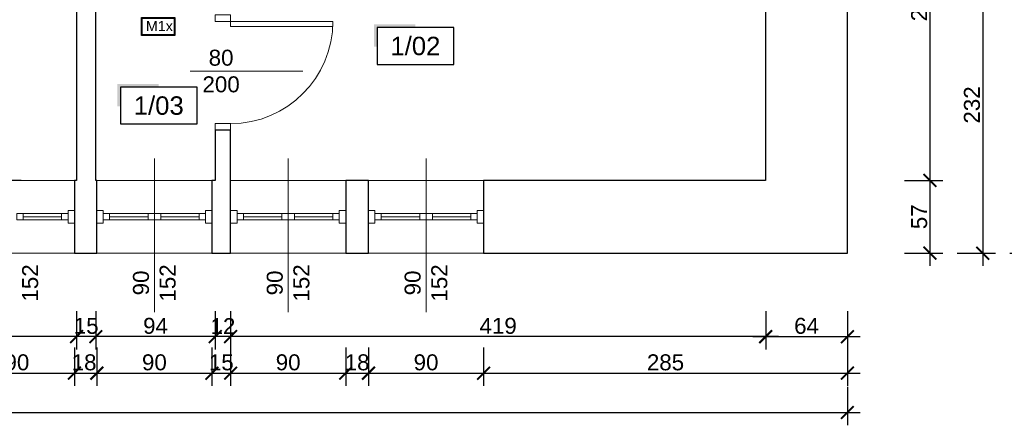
# Model space of a CAD drawing. Header units: millimetres. Extents: x 2709036 to 2756280, y 168165 to 192362.
# Tile 128 of 192: x 2721265 to 2722035, y 190566 to 190884. Entities that reach past the tile are written whole.
import ezdxf
from ezdxf.enums import TextEntityAlignment as Align

# ---------------------------------------------------------------- set-up
doc = ezdxf.new("R2010")
doc.units = ezdxf.units.MM
doc.header["$MEASUREMENT"] = 0
doc.linetypes.add('HIDDEN2', pattern=[4.7625, 3.175, -1.5875])
doc.layers.add('6 - OPISY', color=7, linetype='Continuous')
doc.layers.add('Oświetlenie awaryjne', color=1, linetype='Continuous')
for name, color, linetype, lineweight in [('__MAZ_OPIS_STOLARKA', 7, 'Continuous', 0), ('__MAZ_SCHODY', 7, 'Continuous', 0), ('__MAZ_STOLARKA DRZWIOWA ISTN', 7, 'Continuous', 9), ('__MAZ_STOLARKA OKIENNA', 7, 'Continuous', 9), ('__MAZ_WYMIARY', 7, 'Continuous', 9), ('__MAZ_ŚCIANY ISTNIEJĄCE', 7, 'Continuous', 30)]:
    doc.layers.add(name, color=color, linetype=linetype, lineweight=lineweight)
doc.styles.add('Arial', font='arial.ttf')
doc.styles.add('Dimensions', font='arial.ttf')
doc.styles.add('Malanow_1_100', font='isocpeur.ttf')
doc.styles.get("Standard").update_dxf_attribs({"font": 'arial.ttf'})
doc.styles.add('styl1', font='arial.ttf')
doc.dimstyles.new('100', dxfattribs={"dimtxt": 10, "dimasz": 10, "dimexe": 18, "dimexo": 15, "dimgap": 9, "dimtad": 1, "dimdec": 1, "dimrnd": 0.5, "dimdsep": 46, "dimtxsty": 'Dimensions', "dimblk": 'ARCHTICK', "dimcen": 9, "dimdle": 10, "dimadec": 1, "dimazin": 2, "dimtfac": 1, "dimtdec": 4, "dimtofl": 0, "dimtmove": 2, "dimatfit": 3, "dimfxl": 1, "dimtolj": 1, "dimtzin": 0, "dimarcsym": 0})

# ---------------------------------------------------------------- blocks, each defined once
blk = doc.blocks.new('*U9')
at = {"ltscale": 10}
blk.add_hatch(color=256, dxfattribs=at).paths.add_polyline_path([(0, 26), (-25, 26), (-27, 26), (-27, 11.46), (-25, 11.46), (-25, 24), (0, 24)])
blk.add_lwpolyline([(-25, 0), (25, 0), (25, 24), (-25, 24)], close=True, dxfattribs=at)
at = {"layer": '6 - OPISY'}
for tag, p in [('NRPOM', (0, 6)), ('WYSPOM', (3.39, -15.66))]:
    blk.add_attdef(tag, text='', height=12, dxfattribs=at).set_placement(p, align=Align.CENTER)
blk = doc.blocks.new('_ArchTick')
at = {"color": 0, "linetype": 'ByBlock', "const_width": 0.15}
blk.add_lwpolyline([(-0.5, -0.5), (0.5, 0.5)], dxfattribs=at)
blk = doc.blocks.new('*D763')
at = {"layer": '__MAZ_WYMIARY', "color": 0, "lineweight": -2}
for p, q in [((2721245.83, 190748.08), (2721245.83, 191074.46)), ((2721265.83, 191064.46), (2721235.83, 191064.46)), ((2721265.83, 190758.08), (2721235.83, 190758.08))]:
    blk.add_line(p, q, dxfattribs=at)
at = {"layer": 'Defpoints', "color": 0, "lineweight": 30}
for p in [(2721245.83, 191064.46), (2721309.3, 191064.46), (2721309.3, 190758.08)]:
    blk.add_point(p, dxfattribs=at)
at = {"layer": '__MAZ_WYMIARY', "color": 0, "lineweight": -2, "xscale": 10, "yscale": 10, "zscale": 10}
for p, rotation in [((2721245.83, 191064.46), 90), ((2721245.83, 190758.08), 270)]:
    blk.add_blockref('_ArchTick', p, dxfattribs=dict(at, rotation=rotation))
at = {"layer": '__MAZ_WYMIARY', "color": 0, "lineweight": 5, "insert": (2721237.45, 190911.27), "char_height": 12.5, "attachment_point": 5, "rotation": 90, "style": 'Arial'}
blk.add_mtext('\\A1;307', dxfattribs=at)
blk = doc.blocks.new('*D1125')
at = {"layer": '__MAZ_WYMIARY', "color": 0, "lineweight": -2}
for p, q in [((2721976.84, 191046.08), (2721976.84, 190748.08)), ((2721956.84, 191036.08), (2721986.84, 191036.08)), ((2721956.84, 190758.08), (2721986.84, 190758.08))]:
    blk.add_line(p, q, dxfattribs=at)
at = {"layer": 'Defpoints', "color": 0, "lineweight": 30}
for p in [(2721848.43, 191036.08), (2721848.3, 190758.08), (2721976.84, 190758.08)]:
    blk.add_point(p, dxfattribs=at)
at = {"layer": '__MAZ_WYMIARY', "color": 0, "lineweight": -2, "xscale": 10, "yscale": 10, "zscale": 10}
for p, rotation in [((2721976.84, 191036.08), 90), ((2721976.84, 190758.08), 270)]:
    blk.add_blockref('_ArchTick', p, dxfattribs=dict(at, rotation=rotation))
at = {"layer": '__MAZ_WYMIARY', "color": 0, "lineweight": 5, "insert": (2721968.45, 190897.08), "char_height": 12.5, "attachment_point": 5, "rotation": 90, "style": 'Arial'}
blk.add_mtext('\\A1;278', dxfattribs=at)
blk = doc.blocks.new('*D1126')
at = {"layer": '__MAZ_WYMIARY', "color": 0, "lineweight": -2}
for p, q in [((2721976.84, 190768.08), (2721976.84, 190691.08)), ((2721956.84, 190758.08), (2721986.84, 190758.08)), ((2721956.84, 190701.08), (2721986.84, 190701.08))]:
    blk.add_line(p, q, dxfattribs=at)
at = {"layer": 'Defpoints', "color": 0, "lineweight": 30}
for p in [(2721848.37, 190758.08), (2721848.37, 190701.08), (2721976.84, 190701.08)]:
    blk.add_point(p, dxfattribs=at)
at = {"layer": '__MAZ_WYMIARY', "color": 0, "lineweight": -2, "xscale": 10, "yscale": 10, "zscale": 10}
for p, rotation in [((2721976.84, 190758.08), 90), ((2721976.84, 190701.08), 270)]:
    blk.add_blockref('_ArchTick', p, dxfattribs=dict(at, rotation=rotation))
at = {"layer": '__MAZ_WYMIARY', "color": 0, "lineweight": 5, "insert": (2721968.48, 190729.58), "char_height": 12.5, "attachment_point": 5, "rotation": 90, "style": 'Arial'}
blk.add_mtext('\\A1;57', dxfattribs=at)
blk = doc.blocks.new('*D1137')
at = {"layer": '__MAZ_WYMIARY', "color": 0, "lineweight": -2}
for p, q in [((2722018.16, 190943.03), (2722018.16, 190691.08)), ((2721998.16, 190933.03), (2722028.16, 190933.03)), ((2721998.16, 190701.08), (2722028.16, 190701.08))]:
    blk.add_line(p, q, dxfattribs=at)
at = {"layer": 'Defpoints', "color": 0, "lineweight": 30}
for p in [(2721912.3, 190933.03), (2721912.3, 190701.08), (2722018.16, 190701.08)]:
    blk.add_point(p, dxfattribs=at)
at = {"layer": '__MAZ_WYMIARY', "color": 0, "lineweight": -2, "xscale": 10, "yscale": 10, "zscale": 10}
for p, rotation in [((2722018.16, 190933.03), 90), ((2722018.16, 190701.08), 270)]:
    blk.add_blockref('_ArchTick', p, dxfattribs=dict(at, rotation=rotation))
at = {"layer": '__MAZ_WYMIARY', "color": 0, "lineweight": 5, "insert": (2722009.77, 190817.05), "char_height": 12.5, "attachment_point": 5, "rotation": 90, "style": 'Arial'}
blk.add_mtext('\\A1;232', dxfattribs=at)
blk = doc.blocks.new('*D1138')
at = {"layer": '__MAZ_WYMIARY', "color": 0, "lineweight": -2}
for p, q in [((2722059.41, 192005.08), (2722059.41, 190691.08)), ((2722039.41, 191995.08), (2722069.41, 191995.08)), ((2722039.41, 190701.08), (2722069.41, 190701.08))]:
    blk.add_line(p, q, dxfattribs=at)
at = {"layer": 'Defpoints', "color": 0, "lineweight": 30}
for p in [(2721912.3, 191995.08), (2721912.3, 190701.08), (2722059.41, 190701.08)]:
    blk.add_point(p, dxfattribs=at)
at = {"layer": '__MAZ_WYMIARY', "color": 0, "lineweight": -2, "xscale": 10, "yscale": 10, "zscale": 10}
for p, rotation in [((2722059.41, 191995.08), 90), ((2722059.41, 190701.08), 270)]:
    blk.add_blockref('_ArchTick', p, dxfattribs=dict(at, rotation=rotation))
at = {"layer": '__MAZ_WYMIARY', "color": 0, "lineweight": 5, "insert": (2722051.03, 191348.08), "char_height": 12.5, "attachment_point": 5, "rotation": 90, "style": 'Arial'}
blk.add_mtext('\\A1;1294', dxfattribs=at)
blk = doc.blocks.new('*D1159')
at = {"layer": '__MAZ_WYMIARY', "color": 0, "lineweight": -2}
for p, q in [((2721848.37, 190655.79), (2721848.37, 190625.79)), ((2721912.3, 190655.79), (2721912.3, 190625.79)), ((2721838.37, 190635.79), (2721922.3, 190635.79))]:
    blk.add_line(p, q, dxfattribs=at)
at = {"layer": 'Defpoints', "color": 0, "lineweight": 30}
for p in [(2721848.37, 190758.08), (2721912.3, 190758.08), (2721912.3, 190635.79)]:
    blk.add_point(p, dxfattribs=at)
at = {"layer": '__MAZ_WYMIARY', "color": 0, "lineweight": -2, "xscale": 10, "yscale": 10, "zscale": 10, "rotation": 180}
blk.add_blockref('_ArchTick', (2721848.37, 190635.79), dxfattribs=at)
at = {"layer": '__MAZ_WYMIARY', "color": 0, "lineweight": -2, "xscale": 10, "yscale": 10, "zscale": 10}
blk.add_blockref('_ArchTick', (2721912.3, 190635.79), dxfattribs=at)
at = {"layer": '__MAZ_WYMIARY', "color": 0, "lineweight": 5, "insert": (2721880.33, 190644.17), "char_height": 12.5, "attachment_point": 5, "style": 'Arial'}
blk.add_mtext('\\A1;64', dxfattribs=at)
blk = doc.blocks.new('*D1160')
at = {"layer": '__MAZ_WYMIARY', "color": 0, "lineweight": -2}
for p, q in [((2721429.8, 190655.79), (2721429.8, 190625.79)), ((2721848.37, 190655.79), (2721848.37, 190625.79)), ((2721858.37, 190635.79), (2721419.8, 190635.79))]:
    blk.add_line(p, q, dxfattribs=at)
at = {"layer": 'Defpoints', "color": 0, "lineweight": 30}
for p in [(2721429.8, 190758.08), (2721848.37, 190758.02), (2721429.8, 190635.79)]:
    blk.add_point(p, dxfattribs=at)
at = {"layer": '__MAZ_WYMIARY', "color": 0, "lineweight": -2, "xscale": 10, "yscale": 10, "zscale": 10, "rotation": 180}
blk.add_blockref('_ArchTick', (2721429.8, 190635.79), dxfattribs=at)
at = {"layer": '__MAZ_WYMIARY', "color": 0, "lineweight": -2, "xscale": 10, "yscale": 10, "zscale": 10}
blk.add_blockref('_ArchTick', (2721848.37, 190635.79), dxfattribs=at)
at = {"layer": '__MAZ_WYMIARY', "color": 0, "lineweight": 5, "insert": (2721639.08, 190644.17), "char_height": 12.5, "attachment_point": 5, "style": 'Arial'}
blk.add_mtext('\\A1;419', dxfattribs=at)
blk = doc.blocks.new('*D1161')
at = {"layer": '__MAZ_WYMIARY', "color": 0, "lineweight": -2}
for p, q in [((2721417.8, 190655.79), (2721417.8, 190625.79)), ((2721429.8, 190655.79), (2721429.8, 190625.79)), ((2721439.8, 190635.79), (2721407.8, 190635.79))]:
    blk.add_line(p, q, dxfattribs=at)
at = {"layer": 'Defpoints', "color": 0, "lineweight": 30}
for p in [(2721417.8, 190797.46), (2721429.8, 190797.46), (2721417.8, 190635.79)]:
    blk.add_point(p, dxfattribs=at)
at = {"layer": '__MAZ_WYMIARY', "color": 0, "lineweight": -2, "xscale": 10, "yscale": 10, "zscale": 10, "rotation": 180}
blk.add_blockref('_ArchTick', (2721417.8, 190635.79), dxfattribs=at)
at = {"layer": '__MAZ_WYMIARY', "color": 0, "lineweight": -2, "xscale": 10, "yscale": 10, "zscale": 10}
blk.add_blockref('_ArchTick', (2721429.8, 190635.79), dxfattribs=at)
at = {"layer": '__MAZ_WYMIARY', "color": 0, "lineweight": 5, "insert": (2721423.8, 190644.07), "char_height": 12.5, "attachment_point": 5, "style": 'Arial'}
blk.add_mtext('\\A1;12', dxfattribs=at)
blk = doc.blocks.new('*D1162')
at = {"layer": '__MAZ_WYMIARY', "color": 0, "lineweight": -2}
for p, q in [((2721324.3, 190655.79), (2721324.3, 190625.79)), ((2721417.8, 190655.79), (2721417.8, 190625.79)), ((2721427.8, 190635.79), (2721314.3, 190635.79))]:
    blk.add_line(p, q, dxfattribs=at)
at = {"layer": 'Defpoints', "color": 0, "lineweight": 30}
for p in [(2721324.3, 190797.4), (2721417.8, 190797.4), (2721324.3, 190635.79)]:
    blk.add_point(p, dxfattribs=at)
at = {"layer": '__MAZ_WYMIARY', "color": 0, "lineweight": -2, "xscale": 10, "yscale": 10, "zscale": 10, "rotation": 180}
blk.add_blockref('_ArchTick', (2721324.3, 190635.79), dxfattribs=at)
at = {"layer": '__MAZ_WYMIARY', "color": 0, "lineweight": -2, "xscale": 10, "yscale": 10, "zscale": 10}
blk.add_blockref('_ArchTick', (2721417.8, 190635.79), dxfattribs=at)
at = {"layer": '__MAZ_WYMIARY', "color": 0, "lineweight": 5, "insert": (2721371.05, 190644.17), "char_height": 12.5, "attachment_point": 5, "style": 'Arial'}
blk.add_mtext('\\A1;94', dxfattribs=at)
blk = doc.blocks.new('*D1163')
at = {"layer": '__MAZ_WYMIARY', "color": 0, "lineweight": -2}
for p, q in [((2721309.3, 190655.79), (2721309.3, 190625.79)), ((2721324.3, 190655.79), (2721324.3, 190625.79)), ((2721334.3, 190635.79), (2721299.3, 190635.79))]:
    blk.add_line(p, q, dxfattribs=at)
at = {"layer": 'Defpoints', "color": 0, "lineweight": 30}
for p in [(2721309.3, 190808.17), (2721324.3, 190808.17), (2721309.3, 190635.79)]:
    blk.add_point(p, dxfattribs=at)
at = {"layer": '__MAZ_WYMIARY', "color": 0, "lineweight": -2, "xscale": 10, "yscale": 10, "zscale": 10, "rotation": 180}
blk.add_blockref('_ArchTick', (2721309.3, 190635.79), dxfattribs=at)
at = {"layer": '__MAZ_WYMIARY', "color": 0, "lineweight": -2, "xscale": 10, "yscale": 10, "zscale": 10}
blk.add_blockref('_ArchTick', (2721324.3, 190635.79), dxfattribs=at)
at = {"layer": '__MAZ_WYMIARY', "color": 0, "lineweight": 5, "insert": (2721316.8, 190644.17), "char_height": 12.5, "attachment_point": 5, "style": 'Arial'}
blk.add_mtext('\\A1;15', dxfattribs=at)
blk = doc.blocks.new('*D1164')
at = {"layer": '__MAZ_WYMIARY', "color": 0, "lineweight": -2}
for p, q in [((2720272.22, 190655.79), (2720272.22, 190625.79)), ((2721309.3, 190655.79), (2721309.3, 190625.79)), ((2721319.3, 190635.79), (2720262.22, 190635.79))]:
    blk.add_line(p, q, dxfattribs=at)
at = {"layer": 'Defpoints', "color": 0, "lineweight": 30}
for p in [(2720272.22, 190808.17), (2721309.3, 190808.17), (2720272.22, 190635.79)]:
    blk.add_point(p, dxfattribs=at)
at = {"layer": '__MAZ_WYMIARY', "color": 0, "lineweight": -2, "xscale": 10, "yscale": 10, "zscale": 10, "rotation": 180}
blk.add_blockref('_ArchTick', (2720272.22, 190635.79), dxfattribs=at)
at = {"layer": '__MAZ_WYMIARY', "color": 0, "lineweight": -2, "xscale": 10, "yscale": 10, "zscale": 10}
blk.add_blockref('_ArchTick', (2721309.3, 190635.79), dxfattribs=at)
at = {"layer": '__MAZ_WYMIARY', "color": 0, "lineweight": 5, "insert": (2720790.76, 190644.18), "char_height": 12.5, "attachment_point": 5, "style": 'Arial'}
blk.add_mtext('\\A1;1037', dxfattribs=at)
blk = doc.blocks.new('*D1205')
at = {"layer": '__MAZ_WYMIARY', "color": 0, "lineweight": -2}
for p, q in [((2721217.61, 190627.24), (2721217.61, 190597.24)), ((2721307.61, 190627.24), (2721307.61, 190597.24)), ((2721207.61, 190607.24), (2721317.61, 190607.24))]:
    blk.add_line(p, q, dxfattribs=at)
at = {"layer": 'Defpoints', "color": 0, "lineweight": 30}
for p in [(2721217.61, 190701.08), (2721307.61, 190701.08), (2721307.61, 190607.24)]:
    blk.add_point(p, dxfattribs=at)
at = {"layer": '__MAZ_WYMIARY', "color": 0, "lineweight": -2, "xscale": 10, "yscale": 10, "zscale": 10, "rotation": 180}
blk.add_blockref('_ArchTick', (2721217.61, 190607.24), dxfattribs=at)
at = {"layer": '__MAZ_WYMIARY', "color": 0, "lineweight": -2, "xscale": 10, "yscale": 10, "zscale": 10}
blk.add_blockref('_ArchTick', (2721307.61, 190607.24), dxfattribs=at)
at = {"layer": '__MAZ_WYMIARY', "color": 0, "lineweight": 5, "insert": (2721262.61, 190615.62), "char_height": 12.5, "attachment_point": 5, "style": 'Arial'}
blk.add_mtext('\\A1;90', dxfattribs=at)
blk = doc.blocks.new('*D1206')
at = {"layer": '__MAZ_WYMIARY', "color": 0, "lineweight": -2}
for p, q in [((2721307.61, 190627.24), (2721307.61, 190597.24)), ((2721325.16, 190627.24), (2721325.16, 190597.24)), ((2721297.61, 190607.24), (2721335.16, 190607.24))]:
    blk.add_line(p, q, dxfattribs=at)
at = {"layer": 'Defpoints', "color": 0, "lineweight": 30}
for p in [(2721307.61, 190701.02), (2721325.16, 190701.02), (2721325.16, 190607.24)]:
    blk.add_point(p, dxfattribs=at)
at = {"layer": '__MAZ_WYMIARY', "color": 0, "lineweight": -2, "xscale": 10, "yscale": 10, "zscale": 10, "rotation": 180}
blk.add_blockref('_ArchTick', (2721307.61, 190607.24), dxfattribs=at)
at = {"layer": '__MAZ_WYMIARY', "color": 0, "lineweight": -2, "xscale": 10, "yscale": 10, "zscale": 10}
blk.add_blockref('_ArchTick', (2721325.16, 190607.24), dxfattribs=at)
at = {"layer": '__MAZ_WYMIARY', "color": 0, "lineweight": 5, "insert": (2721315.16, 190615.62), "char_height": 12.5, "attachment_point": 5, "style": 'Arial'}
blk.add_mtext('\\A1;18', dxfattribs=at)
blk = doc.blocks.new('*D1207')
at = {"layer": '__MAZ_WYMIARY', "color": 0, "lineweight": -2}
for p, q in [((2721325.16, 190627.24), (2721325.16, 190597.24)), ((2721415.16, 190627.24), (2721415.16, 190597.24)), ((2721315.16, 190607.24), (2721425.16, 190607.24))]:
    blk.add_line(p, q, dxfattribs=at)
at = {"layer": 'Defpoints', "color": 0, "lineweight": 30}
for p in [(2721325.16, 190700.95), (2721415.16, 190701.08), (2721415.16, 190607.24)]:
    blk.add_point(p, dxfattribs=at)
at = {"layer": '__MAZ_WYMIARY', "color": 0, "lineweight": -2, "xscale": 10, "yscale": 10, "zscale": 10, "rotation": 180}
blk.add_blockref('_ArchTick', (2721325.16, 190607.24), dxfattribs=at)
at = {"layer": '__MAZ_WYMIARY', "color": 0, "lineweight": -2, "xscale": 10, "yscale": 10, "zscale": 10}
blk.add_blockref('_ArchTick', (2721415.16, 190607.24), dxfattribs=at)
at = {"layer": '__MAZ_WYMIARY', "color": 0, "lineweight": 5, "insert": (2721370.16, 190615.62), "char_height": 12.5, "attachment_point": 5, "style": 'Arial'}
blk.add_mtext('\\A1;90', dxfattribs=at)
blk = doc.blocks.new('*D1208')
at = {"layer": '__MAZ_WYMIARY', "color": 0, "lineweight": -2}
for p, q in [((2721415.16, 190627.24), (2721415.16, 190597.24)), ((2721429.8, 190627.24), (2721429.8, 190597.24)), ((2721405.16, 190607.24), (2721439.8, 190607.24))]:
    blk.add_line(p, q, dxfattribs=at)
at = {"layer": 'Defpoints', "color": 0, "lineweight": 30}
for p in [(2721415.16, 190701.08), (2721429.8, 190701.08), (2721429.8, 190607.24)]:
    blk.add_point(p, dxfattribs=at)
at = {"layer": '__MAZ_WYMIARY', "color": 0, "lineweight": -2, "xscale": 10, "yscale": 10, "zscale": 10, "rotation": 180}
blk.add_blockref('_ArchTick', (2721415.16, 190607.24), dxfattribs=at)
at = {"layer": '__MAZ_WYMIARY', "color": 0, "lineweight": -2, "xscale": 10, "yscale": 10, "zscale": 10}
blk.add_blockref('_ArchTick', (2721429.8, 190607.24), dxfattribs=at)
at = {"layer": '__MAZ_WYMIARY', "color": 0, "lineweight": 5, "insert": (2721422.48, 190615.62), "char_height": 12.5, "attachment_point": 5, "style": 'Arial'}
blk.add_mtext('\\A1;15', dxfattribs=at)
blk = doc.blocks.new('*D1209')
at = {"layer": '__MAZ_WYMIARY', "color": 0, "lineweight": -2}
for p, q in [((2721429.8, 190627.24), (2721429.8, 190597.24)), ((2721519.8, 190627.24), (2721519.8, 190597.24)), ((2721419.8, 190607.24), (2721529.8, 190607.24))]:
    blk.add_line(p, q, dxfattribs=at)
at = {"layer": 'Defpoints', "color": 0, "lineweight": 30}
for p in [(2721429.8, 190701.08), (2721519.8, 190701.08), (2721519.8, 190607.24)]:
    blk.add_point(p, dxfattribs=at)
at = {"layer": '__MAZ_WYMIARY', "color": 0, "lineweight": -2, "xscale": 10, "yscale": 10, "zscale": 10, "rotation": 180}
blk.add_blockref('_ArchTick', (2721429.8, 190607.24), dxfattribs=at)
at = {"layer": '__MAZ_WYMIARY', "color": 0, "lineweight": -2, "xscale": 10, "yscale": 10, "zscale": 10}
blk.add_blockref('_ArchTick', (2721519.8, 190607.24), dxfattribs=at)
at = {"layer": '__MAZ_WYMIARY', "color": 0, "lineweight": 5, "insert": (2721474.8, 190615.62), "char_height": 12.5, "attachment_point": 5, "style": 'Arial'}
blk.add_mtext('\\A1;90', dxfattribs=at)
blk = doc.blocks.new('*D1210')
at = {"layer": '__MAZ_WYMIARY', "color": 0, "lineweight": -2}
for p, q in [((2721519.8, 190627.24), (2721519.8, 190597.24)), ((2721537.68, 190627.24), (2721537.68, 190597.24)), ((2721509.8, 190607.24), (2721547.68, 190607.24))]:
    blk.add_line(p, q, dxfattribs=at)
at = {"layer": 'Defpoints', "color": 0, "lineweight": 30}
for p in [(2721519.8, 190701.08), (2721537.68, 190701.08), (2721537.68, 190607.24)]:
    blk.add_point(p, dxfattribs=at)
at = {"layer": '__MAZ_WYMIARY', "color": 0, "lineweight": -2, "xscale": 10, "yscale": 10, "zscale": 10, "rotation": 180}
blk.add_blockref('_ArchTick', (2721519.8, 190607.24), dxfattribs=at)
at = {"layer": '__MAZ_WYMIARY', "color": 0, "lineweight": -2, "xscale": 10, "yscale": 10, "zscale": 10}
blk.add_blockref('_ArchTick', (2721537.68, 190607.24), dxfattribs=at)
at = {"layer": '__MAZ_WYMIARY', "color": 0, "lineweight": 5, "insert": (2721528.74, 190615.62), "char_height": 12.5, "attachment_point": 5, "style": 'Arial'}
blk.add_mtext('\\A1;18', dxfattribs=at)
blk = doc.blocks.new('*D1211')
at = {"layer": '__MAZ_WYMIARY', "color": 0, "lineweight": -2}
for p, q in [((2721537.68, 190627.24), (2721537.68, 190597.24)), ((2721627.68, 190627.24), (2721627.68, 190597.24)), ((2721527.68, 190607.24), (2721637.68, 190607.24))]:
    blk.add_line(p, q, dxfattribs=at)
at = {"layer": 'Defpoints', "color": 0, "lineweight": 30}
for p in [(2721537.68, 190701.02), (2721627.68, 190701.02), (2721627.68, 190607.24)]:
    blk.add_point(p, dxfattribs=at)
at = {"layer": '__MAZ_WYMIARY', "color": 0, "lineweight": -2, "xscale": 10, "yscale": 10, "zscale": 10, "rotation": 180}
blk.add_blockref('_ArchTick', (2721537.68, 190607.24), dxfattribs=at)
at = {"layer": '__MAZ_WYMIARY', "color": 0, "lineweight": -2, "xscale": 10, "yscale": 10, "zscale": 10}
blk.add_blockref('_ArchTick', (2721627.68, 190607.24), dxfattribs=at)
at = {"layer": '__MAZ_WYMIARY', "color": 0, "lineweight": 5, "insert": (2721582.68, 190615.62), "char_height": 12.5, "attachment_point": 5, "style": 'Arial'}
blk.add_mtext('\\A1;90', dxfattribs=at)
blk = doc.blocks.new('*D1212')
at = {"layer": '__MAZ_WYMIARY', "color": 0, "lineweight": -2}
for p, q in [((2721627.68, 190627.24), (2721627.68, 190597.24)), ((2721912.3, 190627.24), (2721912.3, 190597.24)), ((2721617.68, 190607.24), (2721922.3, 190607.24))]:
    blk.add_line(p, q, dxfattribs=at)
at = {"layer": 'Defpoints', "color": 0, "lineweight": 30}
for p in [(2721627.68, 190701.08), (2721912.3, 190701.08), (2721912.3, 190607.24)]:
    blk.add_point(p, dxfattribs=at)
at = {"layer": '__MAZ_WYMIARY', "color": 0, "lineweight": -2, "xscale": 10, "yscale": 10, "zscale": 10, "rotation": 180}
blk.add_blockref('_ArchTick', (2721627.68, 190607.24), dxfattribs=at)
at = {"layer": '__MAZ_WYMIARY', "color": 0, "lineweight": -2, "xscale": 10, "yscale": 10, "zscale": 10}
blk.add_blockref('_ArchTick', (2721912.3, 190607.24), dxfattribs=at)
at = {"layer": '__MAZ_WYMIARY', "color": 0, "lineweight": 5, "insert": (2721769.99, 190615.62), "char_height": 12.5, "attachment_point": 5, "style": 'Arial'}
blk.add_mtext('\\A1;285', dxfattribs=at)
blk = doc.blocks.new('*D1213')
at = {"layer": '__MAZ_WYMIARY', "color": 0, "lineweight": -2}
for p, q in [((2719113.3, 190596.43), (2719113.3, 190566.43)), ((2721912.3, 190596.43), (2721912.3, 190566.43)), ((2719103.3, 190576.43), (2721922.3, 190576.43))]:
    blk.add_line(p, q, dxfattribs=at)
at = {"layer": 'Defpoints', "color": 0, "lineweight": 30}
for p in [(2719113.3, 190701.08), (2721912.3, 190701.08), (2721912.3, 190576.43)]:
    blk.add_point(p, dxfattribs=at)
at = {"layer": '__MAZ_WYMIARY', "color": 0, "lineweight": -2, "xscale": 10, "yscale": 10, "zscale": 10, "rotation": 180}
blk.add_blockref('_ArchTick', (2719113.3, 190576.43), dxfattribs=at)
at = {"layer": '__MAZ_WYMIARY', "color": 0, "lineweight": -2, "xscale": 10, "yscale": 10, "zscale": 10}
blk.add_blockref('_ArchTick', (2721912.3, 190576.43), dxfattribs=at)
at = {"layer": '__MAZ_WYMIARY', "color": 0, "lineweight": 5, "insert": (2720512.8, 190584.81), "char_height": 12.5, "attachment_point": 5, "style": 'Arial'}
blk.add_mtext('\\A1;2799', dxfattribs=at)
blk = doc.blocks.new('*U720')
at = {"layer": 'Oświetlenie awaryjne'}
h = blk.add_hatch(color=256, dxfattribs=at)
h.paths.add_polyline_path([(-13, 7), (13, 7), (13, -7), (-13, -7)])
h.paths.add_polyline_path([(-12.5, 6.5), (12.5, 6.5), (12.5, -6.5), (-12.5, -6.5)], flags=16)
at = {"layer": 'Oświetlenie awaryjne', "linetype": 'ByBlock'}
for p, q in [((-12.5, 6.5), (12.5, 6.5)), ((-12.5, -6.5), (-12.5, 6.5)), ((12.5, 6.5), (12.5, -6.5)), ((12.5, -6.5), (-12.5, -6.5))]:
    blk.add_line(p, q, dxfattribs=at)
blk.add_lwpolyline([(-13, 7), (13, 7), (13, -7), (-13, -7)], close=True, dxfattribs=at)
at = {"layer": 'Oświetlenie awaryjne', "attachment_point": 1, "style": 'Malanow_1_100'}
for s, insert, char_height in [('{\\fArial|b0|i0|c238|p34;AW2}', (-25.34, 31.85), 18), ('{\\fArial|b0|i0|c238|p34;M1x}', (-9.68, 4.41), 8)]:
    blk.add_mtext_dynamic_manual_height_columns(s, width=42.9792, gutter_width=669.53, heights=[0], dxfattribs=dict(at, insert=insert, char_height=char_height))

msp = doc.modelspace()

# ---------------------------------------------------------------- linework, layer by layer
at = {"layer": '__MAZ_OPIS_STOLARKA', "color": 252}
for points in [[(2721398.24, 190843.53), (2721486.41, 190843.53)], [(2721370.16, 190655.07), (2721370.16, 190775.29)], [(2721474.8, 190655.07), (2721474.8, 190775.29)], [(2721582.68, 190655.07), (2721582.68, 190775.29)]]:
    msp.add_lwpolyline(points, dxfattribs=at)
at = {"layer": '__MAZ_SCHODY', "color": 252, "linetype": 'HIDDEN2', "lineweight": 5}
for p, q in [((2721307.61, 190758.08), (2721217.61, 190758.08)), ((2721415.16, 190758.08), (2721325.16, 190758.08)), ((2721519.8, 190758.08), (2721429.8, 190758.08)), ((2721627.68, 190758.08), (2721537.68, 190758.08)), ((2721217.61, 190701.08), (2721307.61, 190701.08)), ((2721325.16, 190701.08), (2721415.16, 190701.08)), ((2721429.8, 190701.08), (2721519.8, 190701.08)), ((2721537.68, 190701.08), (2721627.68, 190701.08))]:
    msp.add_line(p, q, dxfattribs=at)
at = {"layer": '__MAZ_STOLARKA DRZWIOWA ISTN', "color": 252, "linetype": 'Continuous'}
for points in [[(2721417.8, 190882.46), (2721417.8, 190887.46), (2721429.8, 190887.46), (2721429.8, 190882.46)], [(2721429.8, 190882.46), (2721429.8, 190878.46), (2721509.8, 190878.46), (2721509.8, 190882.46)], [(2721417.8, 190802.46), (2721417.8, 190797.46), (2721429.8, 190797.46), (2721429.8, 190802.46)]]:
    msp.add_lwpolyline(points, close=True, dxfattribs=at)
msp.add_arc((2721429.8, 190882.46), 80, 270, 0, dxfattribs=at)
at = {"layer": '__MAZ_STOLARKA OKIENNA', "color": 252, "linetype": 'Continuous'}
for p, q in [((2721217.61, 190758.08), (2721307.61, 190758.08)), ((2721325.16, 190758.08), (2721415.16, 190758.08)), ((2721429.8, 190758.08), (2721519.8, 190758.08)), ((2721537.68, 190758.08), (2721627.68, 190758.08)), ((2721267.61, 190727.08), (2721267.61, 190732.08)), ((2721297.61, 190727.08), (2721297.61, 190732.08)), ((2721335.16, 190727.08), (2721335.16, 190732.08)), ((2721365.16, 190727.08), (2721365.16, 190732.08)), ((2721375.16, 190727.08), (2721375.16, 190732.08)), ((2721405.16, 190727.08), (2721405.16, 190732.08)), ((2721439.8, 190727.08), (2721439.8, 190732.08)), ((2721469.8, 190727.08), (2721469.8, 190732.08)), ((2721479.8, 190727.08), (2721479.8, 190732.08)), ((2721509.8, 190727.08), (2721509.8, 190732.08)), ((2721547.68, 190727.08), (2721547.68, 190732.08)), ((2721577.68, 190727.08), (2721577.68, 190732.08)), ((2721587.68, 190727.08), (2721587.68, 190732.08)), ((2721617.68, 190727.08), (2721617.68, 190732.08)), ((2721297.61, 190729.58), (2721267.61, 190729.58)), ((2721335.16, 190729.58), (2721365.16, 190729.58)), ((2721405.16, 190729.58), (2721375.16, 190729.58)), ((2721439.8, 190729.58), (2721469.8, 190729.58)), ((2721509.8, 190729.58), (2721479.8, 190729.58)), ((2721547.68, 190729.58), (2721577.68, 190729.58)), ((2721617.68, 190729.58), (2721587.68, 190729.58)), ((2721217.61, 190701.08), (2721307.61, 190701.08)), ((2721325.16, 190701.08), (2721415.16, 190701.08)), ((2721429.8, 190701.08), (2721519.8, 190701.08)), ((2721537.68, 190701.08), (2721627.68, 190701.08))]:
    msp.add_line(p, q, dxfattribs=at)
for points in [[(2721302.61, 190727.08), (2721302.61, 190732.08), (2721262.61, 190732.08), (2721262.61, 190727.08)], [(2721302.61, 190734.58), (2721307.61, 190734.58), (2721307.61, 190724.58), (2721302.61, 190724.58)], [(2721330.16, 190734.58), (2721325.16, 190734.58), (2721325.16, 190724.58), (2721330.16, 190724.58)], [(2721330.16, 190727.08), (2721330.16, 190732.08), (2721370.16, 190732.08), (2721370.16, 190727.08)], [(2721410.16, 190727.08), (2721410.16, 190732.08), (2721370.16, 190732.08), (2721370.16, 190727.08)], [(2721410.16, 190734.58), (2721415.16, 190734.58), (2721415.16, 190724.58), (2721410.16, 190724.58)], [(2721434.8, 190734.58), (2721429.8, 190734.58), (2721429.8, 190724.58), (2721434.8, 190724.58)], [(2721434.8, 190727.08), (2721434.8, 190732.08), (2721474.8, 190732.08), (2721474.8, 190727.08)], [(2721514.8, 190727.08), (2721514.8, 190732.08), (2721474.8, 190732.08), (2721474.8, 190727.08)], [(2721514.8, 190734.58), (2721519.8, 190734.58), (2721519.8, 190724.58), (2721514.8, 190724.58)], [(2721542.68, 190734.58), (2721537.68, 190734.58), (2721537.68, 190724.58), (2721542.68, 190724.58)], [(2721542.68, 190727.08), (2721542.68, 190732.08), (2721582.68, 190732.08), (2721582.68, 190727.08)], [(2721622.68, 190727.08), (2721622.68, 190732.08), (2721582.68, 190732.08), (2721582.68, 190727.08)], [(2721622.68, 190734.58), (2721627.68, 190734.58), (2721627.68, 190724.58), (2721622.68, 190724.58)]]:
    msp.add_lwpolyline(points, close=True, dxfattribs=at)
at = {"layer": '__MAZ_ŚCIANY ISTNIEJĄCE', "color": 252, "ltscale": 15}
for p, q in [((2721309.3, 191050.08), (2721309.3, 190758.08)), ((2721324.3, 190758.08), (2721324.3, 191036.08)), ((2721848.3, 190933.03), (2721848.3, 190758.08)), ((2721912.3, 190701.08), (2721912.3, 190933.03)), ((2721429.8, 190797.46), (2721417.8, 190797.46)), ((2721417.8, 190797.46), (2721417.8, 190758.08)), ((2721429.8, 190701.08), (2721429.8, 190797.46)), ((2721307.61, 190758.08), (2721307.61, 190701.08)), ((2721309.3, 190758.08), (2721307.61, 190758.08)), ((2721325.16, 190758.08), (2721324.3, 190758.08)), ((2721325.16, 190701.08), (2721325.16, 190758.08)), ((2721415.16, 190758.08), (2721415.16, 190701.08)), ((2721417.8, 190758.08), (2721415.16, 190758.08)), ((2721519.8, 190758.08), (2721519.8, 190701.08)), ((2721537.68, 190758.08), (2721519.8, 190758.08)), ((2721537.68, 190701.08), (2721537.68, 190758.08)), ((2721627.68, 190758.08), (2721627.68, 190701.08)), ((2721848.3, 190758.08), (2721627.68, 190758.08)), ((2721307.61, 190701.08), (2721325.16, 190701.08)), ((2721415.16, 190701.08), (2721429.8, 190701.08)), ((2721519.8, 190701.08), (2721537.68, 190701.08)), ((2721627.68, 190701.08), (2721912.3, 190701.08))]:
    msp.add_line(p, q, dxfattribs=at)

# ---------------------------------------------------------------- block references
at = {"layer": '6 - OPISY', "color": 252, "xscale": 1.2, "yscale": 1.2, "zscale": 1.2}
for p, values in [((2721574.34, 190848.81), {'NRPOM': '1/02'}), ((2721373.57, 190802.18), {'NRPOM': '1/03'})]:
    msp.add_blockref('*U9', p, dxfattribs=at).add_auto_attribs(values)
at = {"layer": 'Oświetlenie awaryjne', "linetype": 'ByBlock'}
msp.add_blockref('*U720', (2721373.18, 190878.4), dxfattribs=at)

# ---------------------------------------------------------------- texts
at = {"layer": '__MAZ_OPIS_STOLARKA', "color": 252, "insert": (2721422.35, 190843.53), "char_height": 12.5, "width": 38.3096, "attachment_point": 5, "style": 'styl1'}
msp.add_mtext('80\\P200', dxfattribs=at)
at = {"layer": '__MAZ_OPIS_STOLARKA', "color": 252, "char_height": 12.5, "width": 38.3096, "attachment_point": 5, "rotation": 90, "style": 'styl1'}
for insert in [(2721262.61, 190677.79), (2721370.16, 190677.79), (2721474.8, 190677.79), (2721582.68, 190677.79)]:
    msp.add_mtext('90\\P152', dxfattribs=dict(at, insert=insert))

# ---------------------------------------------------------------- dimensions: what is measured, and where the dimension line sits
at = {"layer": '__MAZ_WYMIARY', "color": 252, "lineweight": 5}
for base, p1, p2, picture, middle in [((2722059.41, 190701.08), (2721912.3, 191995.08), (2721912.3, 190701.08), '*D1138', (2722051.03, 191348.08)), ((2721245.83, 191064.46), (2721309.3, 190758.08), (2721309.3, 191064.46), '*D763', (2721237.45, 190911.27)), ((2721976.84, 190758.08), (2721848.43, 191036.08), (2721848.3, 190758.08), '*D1125', (2721968.45, 190897.08)), ((2722018.16, 190701.08), (2721912.3, 190933.03), (2721912.3, 190701.08), '*D1137', (2722009.77, 190817.05)), ((2721976.84, 190701.08), (2721848.37, 190758.08), (2721848.37, 190701.08), '*D1126', (2721968.48, 190729.58))]:
    dim = msp.add_linear_dim(base=base, p1=p1, p2=p2, angle=90, dimstyle='100', override={"dimtxt": 12.5, "dimexe": 10, "dimgap": 2, "dimdec": 0, "dimtxsty": 'Arial', "dimtmove": 1, "dimfxl": 20, "dimfxlon": 1}, dxfattribs=at)
    dim.commit()
    dim.dimension.update_dxf_attribs({"geometry": picture, "text_midpoint": middle})
for base, p1, p2, picture, middle in [((2720272.22, 190635.79), (2721309.3, 190808.17), (2720272.22, 190808.17), '*D1164', (2720790.76, 190644.18)), ((2721324.30255142, 190635.78950979), (2721417.80255142, 190797.40143714), (2721324.30255142, 190797.40143714), '*D1162', (2721371.05255142, 190644.17167213)), ((2721429.8, 190635.79), (2721848.37, 190758.02), (2721429.8, 190758.08), '*D1160', (2721639.08, 190644.17)), ((2721912.3, 190635.79), (2721848.37, 190758.08), (2721912.3, 190758.08), '*D1159', (2721880.33, 190644.17)), ((2721912.3, 190576.43), (2719113.3, 190701.08), (2721912.3, 190701.08), '*D1213', (2720512.8, 190584.81)), ((2721307.61, 190607.24), (2721217.61, 190701.08), (2721307.61, 190701.08), '*D1205', (2721262.61, 190615.62)), ((2721415.16, 190607.24), (2721325.16, 190700.95), (2721415.16, 190701.08), '*D1207', (2721370.16, 190615.62)), ((2721519.8, 190607.24), (2721429.8, 190701.08), (2721519.8, 190701.08), '*D1209', (2721474.8, 190615.62)), ((2721627.68, 190607.24), (2721537.68, 190701.02), (2721627.68, 190701.02), '*D1211', (2721582.68, 190615.62)), ((2721912.3, 190607.24), (2721627.68, 190701.08), (2721912.3, 190701.08), '*D1212', (2721769.99, 190615.62))]:
    dim = msp.add_linear_dim(base=base, p1=p1, p2=p2, dimstyle='100', override={"dimtxt": 12.5, "dimexe": 10, "dimgap": 2, "dimdec": 0, "dimtxsty": 'Arial', "dimtmove": 1, "dimfxl": 20, "dimfxlon": 1}, dxfattribs=at)
    dim.commit()
    dim.dimension.update_dxf_attribs({"geometry": picture, "text_midpoint": middle})
for base, p1, p2, picture, middle in [((2721309.3, 190635.79), (2721324.3, 190808.17), (2721309.3, 190808.17), '*D1163', (2721316.8, 190635.79)), ((2721417.8, 190635.79), (2721429.8, 190797.46), (2721417.8, 190797.46), '*D1161', (2721423.8, 190635.79)), ((2721325.16, 190607.24), (2721307.61, 190701.02), (2721325.16, 190701.02), '*D1206', (2721315.16, 190607.24)), ((2721429.8, 190607.24), (2721415.16, 190701.08), (2721429.8, 190701.08), '*D1208', (2721422.48, 190607.24)), ((2721537.68, 190607.24), (2721519.8, 190701.08), (2721537.68, 190701.08), '*D1210', (2721528.74, 190607.24))]:
    dim = msp.add_linear_dim(base=base, p1=p1, p2=p2, dimstyle='100', override={"dimtxt": 12.5, "dimexe": 10, "dimgap": 2, "dimdec": 0, "dimtxsty": 'Arial', "dimtmove": 1, "dimfxl": 20, "dimfxlon": 1}, dxfattribs=at)
    dim.commit()
    dim.dimension.update_dxf_attribs({"geometry": picture, "text_midpoint": middle, "dimtype": 160})

doc.saveas('drawing.dxf')
